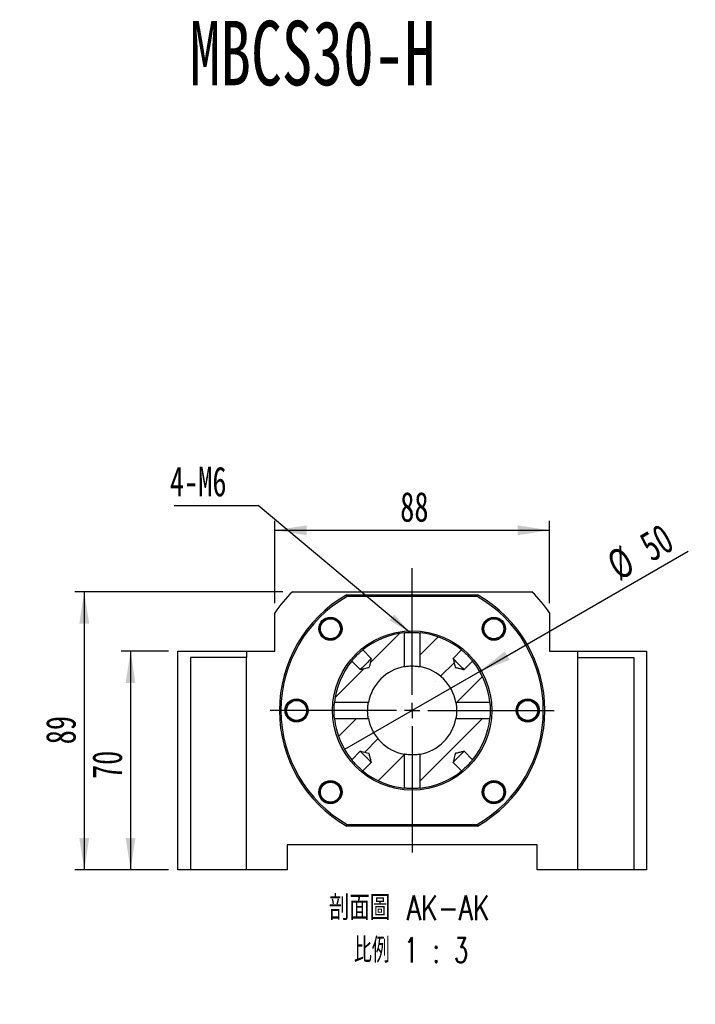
# Paper-space layout 'MBCS30-H' of a CAD drawing. Header units: millimetres. Extents: x 22 to 286, y 4 to 207.
# Tile 3 of 5: x 107 to 179, y 94 to 200. Entities that reach past the tile are written whole.
import ezdxf

# ---------------------------------------------------------------- set-up
doc = ezdxf.new("R2010")
doc.units = ezdxf.units.MM
doc.layers.add('圖層0', color=7, linetype='Continuous')
doc.styles.add('SLDTEXTSTYLE0', font='TXT', dxfattribs={"width": 0.7})
doc.styles.add('SLDTEXTSTYLE1', font='TXT', dxfattribs={"width": 0.7, "bigfont": 'bigfont'})
doc.styles.add('SLDTEXTSTYLE4', font='TXT', dxfattribs={"width": 0.633333})
doc.styles.add('SLDTEXTSTYLE5', font='TXT', dxfattribs={"width": 0.75, "bigfont": 'bigfont'})
doc.styles.add('SLDTEXTSTYLE6', font='TXT', dxfattribs={"width": 0.65625, "bigfont": 'bigfont'})
doc.dimstyles.new('SLDDIMSTYLE2', dxfattribs={"dimtxt": 0.18, "dimasz": 2.5, "dimexe": 0, "dimexo": 0.0625, "dimgap": 0, "dimtad": 0, "dimtih": 1, "dimtoh": 1, "dimdec": 0, "dimrnd": 1e-09, "dimzin": 0, "dimdsep": 46, "dimtxsty": 'Standard', "dimsah": 1, "dimcen": 0.09, "dimadec": 0, "dimazin": 0, "dimtfac": 2.5, "dimtdec": 0, "dimtofl": 0, "dimtmove": 0, "dimatfit": 3, "dimfxl": 0, "dimfrac": 2, "dimtolj": 1, "dimtzin": 0, "dimarcsym": 0})
doc.dimstyles.new('SLDDIMSTYLE3', dxfattribs={"dimtxt": 3.389974, "dimasz": 2.5, "dimexe": 0, "dimexo": 0.0625, "dimgap": 0.847493, "dimtad": 1, "dimlfac": 3, "dimrnd": 1e-09, "dimzin": 12, "dimdsep": 46, "dimtxsty": 'SLDTEXTSTYLE0', "dimsah": 1, "dimcen": 0.09, "dimadec": 0, "dimazin": 3, "dimtfac": 1, "dimtofl": 0, "dimtmove": 0, "dimatfit": 3, "dimfxl": 0, "dimfrac": 2, "dimtolj": 1, "dimtzin": 12, "dimarcsym": 0})
doc.dimstyles.new('SLDDIMSTYLE4', dxfattribs={"dimtxt": 3.389974, "dimasz": 2.5, "dimexe": 0, "dimexo": 0.0625, "dimgap": 0.847493, "dimtad": 1, "dimlfac": 3, "dimrnd": 1e-09, "dimzin": 12, "dimdsep": 46, "dimtxsty": 'SLDTEXTSTYLE0', "dimblk1": 'NONE', "dimsah": 1, "dimcen": 0, "dimadec": 0, "dimazin": 3, "dimtfac": 1, "dimtmove": 0, "dimatfit": 3, "dimldrblk": 'NONE', "dimfxl": 0, "dimfrac": 2, "dimtolj": 1, "dimtzin": 12, "dimarcsym": 0})

# ---------------------------------------------------------------- blocks, each defined once
blk = doc.blocks.new('SW_SYMBOL_HOLE_DIAM')
at = {"layer": '圖層0', "color": 0}
blk.add_line((300, 0), (700, 1000), dxfattribs=at)
blk.add_circle((500, 500), 350, dxfattribs=at)
blk = doc.blocks.new('SW_SYMBOL_HOLE_SPOT')
at = {"layer": '圖層0', "color": 0}
for p, q in [((0, 875), (0, 75)), ((1600, 75), (1600, 875)), ((0, 75), (1600, 75))]:
    blk.add_line(p, q, dxfattribs=at)
blk = doc.blocks.new('SW_NOTE_16')
at = {"layer": '圖層0', "color": 0}
blk.add_line((21.85, 0), (0, 0), dxfattribs=at)
at = {"layer": '圖層0', "color": 0, "xscale": 0.003964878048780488, "yscale": 0.003964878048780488, "zscale": 0.003964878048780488}
for name, p in [('SW_SYMBOL_HOLE_DIAM', (5.93, 5.7)), ('SW_SYMBOL_HOLE_DIAM', (7.61, 0.46)), ('SW_SYMBOL_HOLE_SPOT', (0.41, 0.46))]:
    blk.add_blockref(name, p, dxfattribs=at)
at = {"layer": '圖層0', "color": 0, "char_height": 3.175, "attachment_point": 1}
for s, insert, style in [('14\\M+18AD1\\M+190FA', (9.95, 9.4), 'SLDTEXTSTYLE1'), ('6 -', (0.41, 9.4), 'SLDTEXTSTYLE4'), ('20', (11.63, 4.16), 'SLDTEXTSTYLE0')]:
    blk.add_mtext(s, dxfattribs=dict(at, insert=insert, style=style))
blk = doc.blocks.new('_D_68')
at = {"layer": '圖層0', "color": 7}
for p, q in [((122.87, 132.14), (117.81, 132.14)), ((118.81, 132.14), (118.81, 108.81)), ((122.87, 108.81), (117.81, 108.81))]:
    blk.add_line(p, q, dxfattribs=at)
for points in [[(118.81, 132.14), (118.29, 128.75), (119.33, 128.75)], [(118.81, 108.81), (119.33, 112.2), (118.29, 112.2)]]:
    blk.add_solid(points, dxfattribs=at)
at = {"layer": '圖層0', "color": 7, "insert": (114.72, 118.49), "char_height": 3.175, "attachment_point": 1, "rotation": 90, "style": 'SLDTEXTSTYLE0'}
blk.add_mtext('70', dxfattribs=at)
blk = doc.blocks.new('_D_69')
at = {"layer": '圖層0', "color": 7}
for q in [(178.33, 142.82), (141.65, 121.64)]:
    blk.add_line((156.08, 129.98), q, dxfattribs=at)
blk.add_solid([(156.08, 129.98), (159.28, 131.22), (158.76, 132.12)], dxfattribs=at)
at = {"layer": '圖層0', "color": 7, "char_height": 3.175, "attachment_point": 1, "rotation": 30, "style": 'SLDTEXTSTYLE0'}
for s, insert in [('50', (172.84, 144.37)), ('%%c', (169.36, 142.36))]:
    blk.add_mtext(s, dxfattribs=dict(at, insert=insert))
blk = doc.blocks.new('_NONE')
blk = doc.blocks.new('_D_70')
at = {"layer": '圖層0', "color": 7}
for p, q in [((135.08, 138.48), (112.87, 138.48)), ((113.87, 138.48), (113.87, 108.81)), ((122.87, 108.81), (112.87, 108.81))]:
    blk.add_line(p, q, dxfattribs=at)
for points in [[(113.87, 138.48), (113.34, 135.09), (114.39, 135.09)], [(113.87, 108.81), (114.39, 112.2), (113.34, 112.2)]]:
    blk.add_solid(points, dxfattribs=at)
at = {"layer": '圖層0', "color": 7, "insert": (109.77, 122.2), "char_height": 3.175, "attachment_point": 1, "rotation": 90, "style": 'SLDTEXTSTYLE0'}
blk.add_mtext('89', dxfattribs=at)
blk = doc.blocks.new('_D_71')
at = {"layer": '圖層0', "color": 7}
for p, q in [((134.2, 137.25), (134.2, 146.04)), ((134.2, 145.04), (163.53, 145.04)), ((163.53, 137.25), (163.53, 146.04))]:
    blk.add_line(p, q, dxfattribs=at)
for points in [[(134.2, 145.04), (137.59, 144.52), (137.59, 145.56)], [(163.53, 145.04), (160.14, 145.56), (160.14, 144.52)]]:
    blk.add_solid(points, dxfattribs=at)
at = {"layer": '圖層0', "color": 7, "insert": (147.59, 149.13), "char_height": 3.175, "attachment_point": 1, "style": 'SLDTEXTSTYLE0'}
blk.add_mtext('88', dxfattribs=at)
blk = doc.blocks.new('SW_NOTE_17')
at = {"layer": '圖層0', "color": 0, "char_height": 2.6458, "attachment_point": 2}
for s, insert, style in [('\\M+19655\\M+196CA\\M+19AA4 AK-AK', (10.75, 3.41), 'SLDTEXTSTYLE5'), ('\\M+194E4\\M+197E1 1 : 3', (10.94, -1.12), 'SLDTEXTSTYLE6')]:
    blk.add_mtext(s, dxfattribs=dict(at, insert=insert, style=style))
blk = doc.blocks.new('SW_NOTE_18')
at = {"layer": '圖層0', "color": 0}
blk.add_line((-8.96, 0), (0, 0), dxfattribs=at)
at = {"layer": '圖層0', "color": 0, "insert": (-9.41, 4.15), "char_height": 3.175, "attachment_point": 1, "style": 'SLDTEXTSTYLE0'}
blk.add_mtext('4-M6', dxfattribs=at)
blk = doc.blocks.new('SW_CENTERMARKSYMBOL_31')
at = {"layer": '圖層0', "color": 0}
for p, q in [((0, 1.67), (0, 15.17)), ((-1.67, 0), (-15.17, 0)), ((0, 0), (-0.83, 0)), ((0, 0), (0, 0.83)), ((0, 0), (0, -0.83)), ((0, 0), (0.83, 0)), ((1.67, 0), (15.17, 0)), ((0, -1.67), (0, -15.17))]:
    blk.add_line(p, q, dxfattribs=at)

psp = doc.layouts.new('MBCS30-H')

# ---------------------------------------------------------------- hatches: boundary and pattern name
at = {"linetype": 'Continuous', "lineweight": 18}
h = psp.add_hatch(dxfattribs=at)
h.set_pattern_fill('ANSI31', style=0)
edge = h.paths.add_edge_path(flags=0)
edge.add_spline(control_points=[(144.5057, 131.3497), (144.4281, 131.0388), (144.442, 130.6871), (144.2675, 130.4183), (144.2658, 130.4157), (144.2636, 130.4132), (144.2611, 130.4112), (144.2575, 130.4084), (144.2531, 130.4063), (144.2488, 130.4046), (144.2287, 130.3966), (144.2074, 130.3919), (144.1864, 130.3865), (144.103, 130.3647), (144.0193, 130.3441), (143.9357, 130.3232), (143.7329, 130.2725), (143.5302, 130.222), (143.3274, 130.1714)], knot_values=[0.00160115, 0.00160115, 0.00160115, 0.00160115, 0.00448512, 0.00448512, 0.00448512, 0.00451263, 0.00451263, 0.00451263, 0.00455287, 0.00455287, 0.00455287, 0.0047395, 0.0047395, 0.0047395, 0.00548227, 0.00548227, 0.00548227, 0.00728301, 0.00728301, 0.00728301, 0.00728301], weights=[1, 1, 1, 1, 1, 1, 1, 1, 1, 1, 1, 1, 1, 1, 1, 1, 1, 1, 1], degree=3, periodic=0)
edge.add_line((143.3274, 130.1714), (142.4141, 131.0847))
edge.add_arc((148.8663, 125.8108), 8.3333, 140.738055, 174.146742)
edge.add_line((140.5764, 126.6606), (144.1929, 126.6606))
edge.add_arc((148.8663, 125.8108), 4.75, 100.306513, 169.693487, ccw=False)
edge.add_line((148.0164, 130.4842), (148.0164, 134.1007))
edge.add_arc((148.8663, 125.8108), 8.3333, 95.853258, 129.261945)
edge.add_line((143.5924, 132.263), (144.5057, 131.3497))
h = psp.add_hatch(dxfattribs=at)
h.set_pattern_fill('ANSI31', style=0)
edge = h.paths.add_edge_path(flags=0)
edge.add_spline(control_points=[(154.4052, 130.1714), (154.3474, 130.1858), (154.2897, 130.2002), (154.232, 130.2146), (154.108, 130.2455), (153.9839, 130.2765), (153.8599, 130.3075), (153.7958, 130.3235), (153.7316, 130.3395), (153.6675, 130.3556), (153.6344, 130.364), (153.6012, 130.3723), (153.5681, 130.3808), (153.5509, 130.3852), (153.5336, 130.3896), (153.5165, 130.3944), (153.5075, 130.3969), (153.4985, 130.3994), (153.4896, 130.4024), (153.4848, 130.4041), (153.4799, 130.406), (153.4754, 130.4085), (153.4724, 130.4103), (153.4696, 130.4125), (153.4673, 130.4152), (153.4644, 130.4186), (153.4624, 130.4227), (153.4607, 130.4268), (153.4531, 130.4449), (153.4489, 130.4643), (153.4439, 130.4832), (153.424, 130.5587), (153.4055, 130.6345), (153.3865, 130.7102), (153.3332, 130.9233), (153.2801, 131.1365), (153.2269, 131.3497)], knot_values=[0.00166281, 0.00166281, 0.00166281, 0.00166281, 0.00219817, 0.00219817, 0.00219817, 0.00334877, 0.00334877, 0.00334877, 0.00394363, 0.00394363, 0.00394363, 0.00425148, 0.00425148, 0.00425148, 0.0044114, 0.0044114, 0.0044114, 0.00449565, 0.00449565, 0.00449565, 0.00454207, 0.00454207, 0.00454207, 0.00457389, 0.00457389, 0.00457389, 0.00461429, 0.00461429, 0.00461429, 0.00479178, 0.00479178, 0.00479178, 0.00549736, 0.00549736, 0.00549736, 0.00748436, 0.00748436, 0.00748436, 0.00748436], weights=[1, 1, 1, 1, 1, 1, 1, 1, 1, 1, 1, 1, 1, 1, 1, 1, 1, 1, 1, 1, 1, 1, 1, 1, 1, 1, 1, 1, 1, 1, 1, 1, 1, 1, 1, 1, 1], degree=3, periodic=0)
edge.add_line((153.2269, 131.3497), (154.1402, 132.263))
edge.add_arc((148.8663, 125.8108), 8.3333, 50.738055, 84.146742)
edge.add_line((149.7161, 134.1007), (149.7161, 130.4842))
edge.add_arc((148.8663, 125.8108), 4.75, 10.306513, 79.693487, ccw=False)
edge.add_line((153.5396, 126.6606), (157.1562, 126.6606))
edge.add_arc((148.8663, 125.8108), 8.3333, 5.853258, 39.261945)
edge.add_line((155.3184, 131.0847), (154.4052, 130.1714))
h = psp.add_hatch(dxfattribs=at)
h.set_pattern_fill('ANSI31', style=0)
edge = h.paths.add_edge_path(flags=0)
edge.add_line((144.5057, 120.2719), (143.5924, 119.3586))
edge.add_arc((148.8663, 125.8108), 8.3333, 230.738055, 264.146742)
edge.add_line((148.0164, 117.5209), (148.0164, 121.1374))
edge.add_arc((148.8663, 125.8108), 4.75, 190.306513, 259.693487, ccw=False)
edge.add_line((144.1929, 124.961), (140.5764, 124.961))
edge.add_arc((148.8663, 125.8108), 8.3333, 185.853258, 219.261945)
edge.add_line((142.4141, 120.5369), (143.3274, 121.4502))
edge.add_spline(control_points=[(143.3274, 121.4502), (143.5406, 121.397), (143.7538, 121.3439), (143.9669, 121.2906), (144.0426, 121.2716), (144.1184, 121.253), (144.1938, 121.2332), (144.2128, 121.2282), (144.2321, 121.224), (144.2502, 121.2164), (144.2544, 121.2147), (144.2584, 121.2126), (144.2619, 121.2098), (144.2645, 121.2075), (144.2668, 121.2047), (144.2685, 121.2016), (144.2711, 121.1972), (144.273, 121.1923), (144.2746, 121.1875), (144.2777, 121.1786), (144.2802, 121.1696), (144.2827, 121.1606), (144.2874, 121.1434), (144.2919, 121.1262), (144.2963, 121.109), (144.3048, 121.0759), (144.3131, 121.0427), (144.3215, 121.0095), (144.3376, 120.9454), (144.3536, 120.8813), (144.3696, 120.8172), (144.4006, 120.6932), (144.4315, 120.5691), (144.4625, 120.4451), (144.4769, 120.3874), (144.4913, 120.3296), (144.5057, 120.2719)], knot_values=[0.00983119, 0.00983119, 0.00983119, 0.00983119, 0.01180865, 0.01180865, 0.01180865, 0.01251084, 0.01251084, 0.01251084, 0.01268747, 0.01268747, 0.01268747, 0.01272768, 0.01272768, 0.01272768, 0.01275935, 0.01275935, 0.01275935, 0.01280554, 0.01280554, 0.01280554, 0.01288939, 0.01288939, 0.01288939, 0.01304854, 0.01304854, 0.01304854, 0.01335491, 0.01335491, 0.01335491, 0.01394692, 0.01394692, 0.01394692, 0.01509198, 0.01509198, 0.01509198, 0.01562478, 0.01562478, 0.01562478, 0.01562478], weights=[1, 1, 1, 1, 1, 1, 1, 1, 1, 1, 1, 1, 1, 1, 1, 1, 1, 1, 1, 1, 1, 1, 1, 1, 1, 1, 1, 1, 1, 1, 1, 1, 1, 1, 1, 1, 1], degree=3, periodic=0)
h = psp.add_hatch(dxfattribs=at)
h.set_pattern_fill('ANSI31', style=0)
edge = h.paths.add_edge_path(flags=0)
edge.add_line((154.1402, 119.3586), (153.2269, 120.2719))
edge.add_spline(control_points=[(153.2269, 120.2719), (153.2801, 120.4851), (153.3332, 120.6983), (153.3865, 120.9114), (153.4055, 120.9871), (153.424, 121.0629), (153.4439, 121.1384), (153.4489, 121.1573), (153.4531, 121.1767), (153.4607, 121.1948), (153.4624, 121.1989), (153.4644, 121.203), (153.4673, 121.2064), (153.4696, 121.2091), (153.4724, 121.2113), (153.4754, 121.2131), (153.4799, 121.2156), (153.4848, 121.2175), (153.4896, 121.2192), (153.4985, 121.2222), (153.5075, 121.2248), (153.5165, 121.2272), (153.5336, 121.232), (153.5509, 121.2364), (153.5681, 121.2408), (153.6012, 121.2493), (153.6344, 121.2576), (153.6675, 121.266), (153.7316, 121.2821), (153.7958, 121.2981), (153.8599, 121.3141), (153.9839, 121.3451), (154.108, 121.3761), (154.232, 121.407), (154.2897, 121.4214), (154.3474, 121.4358), (154.4052, 121.4502)], knot_values=[0.00983119, 0.00983119, 0.00983119, 0.00983119, 0.01180865, 0.01180865, 0.01180865, 0.01251084, 0.01251084, 0.01251084, 0.01268747, 0.01268747, 0.01268747, 0.01272768, 0.01272768, 0.01272768, 0.01275935, 0.01275935, 0.01275935, 0.01280554, 0.01280554, 0.01280554, 0.01288939, 0.01288939, 0.01288939, 0.01304854, 0.01304854, 0.01304854, 0.01335491, 0.01335491, 0.01335491, 0.01394692, 0.01394692, 0.01394692, 0.01509198, 0.01509198, 0.01509198, 0.01562478, 0.01562478, 0.01562478, 0.01562478], weights=[1, 1, 1, 1, 1, 1, 1, 1, 1, 1, 1, 1, 1, 1, 1, 1, 1, 1, 1, 1, 1, 1, 1, 1, 1, 1, 1, 1, 1, 1, 1, 1, 1, 1, 1, 1, 1], degree=3, periodic=0)
edge.add_line((154.4052, 121.4502), (155.3184, 120.5369))
edge.add_arc((148.8663, 125.8108), 8.3333, 320.738055, 354.146742)
edge.add_line((157.1562, 124.961), (153.5396, 124.961))
edge.add_arc((148.8663, 125.8108), 4.75, 280.306513, 349.693487, ccw=False)
edge.add_line((149.7161, 121.1374), (149.7161, 117.5209))
edge.add_arc((148.8663, 125.8108), 8.3333, 275.853258, 309.261945)

# ---------------------------------------------------------------- linework, layer by layer
at = {"color": 7, "linetype": 'Continuous', "lineweight": 25}
for p, q in [((136.0774, 138.4775), (161.6552, 138.4775)), ((141.8961, 138.1441), (141.9401, 137.9775)), ((141.8961, 138.1441), (155.8365, 138.1441)), ((155.7925, 137.9775), (141.9401, 137.9775)), ((155.7925, 137.9775), (155.8365, 138.1441)), ((134.1996, 132.1441), (134.1996, 136.2458)), ((163.5329, 136.2458), (163.5329, 132.1441)), ((140.8487, 135.3876), (141.0833, 135.1842)), ((148.0164, 134.1007), (148.0164, 130.4842)), ((149.7161, 130.4842), (149.7161, 134.1007)), ((157.0737, 133.5502), (156.8025, 133.7014)), ((123.8663, 108.8108), (123.8663, 132.1441)), ((123.8663, 132.1441), (131.1996, 132.1441)), ((125.1996, 131.4775), (125.1996, 108.8108)), ((131.1996, 131.4775), (125.1996, 131.4775)), ((131.1996, 132.1441), (131.1996, 131.4775)), ((131.1996, 132.1441), (134.1996, 132.1441)), ((131.1996, 108.8108), (131.1996, 131.4775)), ((144.5057, 131.3497), (143.5924, 132.263)), ((154.1402, 132.263), (153.2269, 131.3497)), ((163.5329, 132.1441), (166.5329, 132.1441)), ((166.5329, 132.1441), (173.8663, 132.1441)), ((166.5329, 131.4775), (166.5329, 132.1441)), ((166.5329, 108.8108), (166.5329, 131.4775)), ((166.5329, 131.4775), (172.5329, 131.4775)), ((172.5329, 131.4775), (172.5329, 108.8108)), ((173.8663, 132.1441), (173.8663, 108.8108)), ((142.4141, 131.0847), (143.3274, 130.1714)), ((154.4052, 130.1714), (155.3184, 131.0847)), ((137.0465, 126.7924), (137.3177, 126.6412)), ((144.1929, 126.6606), (140.5764, 126.6606)), ((157.1562, 126.6606), (153.5396, 126.6606)), ((140.5764, 124.961), (144.1929, 124.961)), ((153.5396, 124.961), (157.1562, 124.961)), ((160.686, 124.8292), (160.4148, 124.9804)), ((143.3274, 121.4502), (142.4141, 120.5369)), ((148.0164, 121.1374), (148.0164, 117.5209)), ((149.7161, 117.5209), (149.7161, 121.1374)), ((155.3184, 120.5369), (154.4052, 121.4502)), ((143.5924, 119.3586), (144.5057, 120.2719)), ((153.2269, 120.2719), (154.1402, 119.3586)), ((140.6589, 118.0714), (140.9301, 117.9203)), ((156.8838, 116.234), (156.6492, 116.4374)), ((141.8961, 113.4775), (141.9401, 113.6441)), ((141.9401, 113.6441), (155.7925, 113.6441)), ((155.7925, 113.6441), (155.8365, 113.4775)), ((155.8365, 113.4775), (141.8961, 113.4775)), ((162.1996, 111.4775), (135.5329, 111.4775)), ((135.5329, 111.4775), (135.5329, 108.8108)), ((162.1996, 108.8108), (162.1996, 111.4775)), ((125.1996, 108.8108), (123.8663, 108.8108)), ((131.1996, 108.8108), (125.1996, 108.8108)), ((135.5329, 108.8108), (131.1996, 108.8108)), ((166.5329, 108.8108), (162.1996, 108.8108)), ((172.5329, 108.8108), (166.5329, 108.8108)), ((173.8663, 108.8108), (172.5329, 108.8108))]:
    psp.add_line(p, q, dxfattribs=at)
at = {"color": 7, "linetype": 'Continuous', "lineweight": 25, "flags": 128}
for points in [[(144.5057, 131.3497), (144.4862, 131.3303), (144.4345, 131.2785), (144.3534, 131.1975), (144.2476, 131.0916), (144.123, 130.967), (143.9867, 130.8307), (143.8464, 130.6904), (143.7101, 130.5541), (143.5855, 130.4295), (143.4796, 130.3237), (143.3985, 130.2426), (143.3468, 130.1908), (143.3274, 130.1714)], [(154.4052, 130.1714), (154.3857, 130.1908), (154.334, 130.2426), (154.2529, 130.3237), (154.1471, 130.4295), (154.0225, 130.5541), (153.8862, 130.6904), (153.7459, 130.8307), (153.6096, 130.967), (153.485, 131.0916), (153.3791, 131.1975), (153.298, 131.2785), (153.2463, 131.3303), (153.2269, 131.3497)], [(143.3274, 121.4502), (143.3468, 121.4308), (143.3985, 121.379), (143.4796, 121.298), (143.5855, 121.1921), (143.7101, 121.0675), (143.8464, 120.9312), (143.9867, 120.7909), (144.123, 120.6546), (144.2476, 120.53), (144.3534, 120.4242), (144.4345, 120.3431), (144.4862, 120.2914), (144.5057, 120.2719)], [(153.2269, 120.2719), (153.2463, 120.2914), (153.298, 120.3431), (153.3791, 120.4242), (153.485, 120.53), (153.6096, 120.6546), (153.7459, 120.7909), (153.8862, 120.9312), (154.0225, 121.0675), (154.1471, 121.1921), (154.2529, 121.298), (154.334, 121.379), (154.3857, 121.4308), (154.4052, 121.4502)]]:
    psp.add_lwpolyline(points, dxfattribs=at)
at = {"color": 7, "linetype": 'Continuous', "lineweight": 25}
for centre, radius in [((140.1453, 134.5318), 1.2333), ((140.1453, 134.5318), 1.1333), ((140.1453, 134.5318), 1.0667), ((157.5873, 134.5318), 1.2333), ((157.5873, 134.5318), 1.1333), ((157.5873, 134.5318), 1.0667), ((148.8663, 125.8108), 8.5), ((136.5329, 125.8108), 1.2333), ((136.5329, 125.8108), 1.1333), ((136.5329, 125.8108), 1.0667), ((161.1996, 125.8108), 1.2333), ((161.1996, 125.8108), 1.1333), ((161.1996, 125.8108), 1.0667), ((140.1453, 117.0898), 1.2333), ((140.1453, 117.0898), 1.1333), ((140.1453, 117.0898), 1.0667), ((157.5873, 117.0898), 1.2333), ((157.5873, 117.0898), 1.1333), ((157.5873, 117.0898), 1.0667)]:
    psp.add_circle(centre, radius, dxfattribs=at)
for radius, start, end in [(18, 135.275087, 144.569055), (14.1667, 119.472932, 240.527068), (14, 119.651845, 240.348155), (14, 299.651845, 60.348155), (14.1667, 299.472932, 60.527068), (18, 35.430945, 44.724913), (8.3333, 95.853258, 129.261945), (8.3333, 50.738055, 84.146742), (8.3333, 140.738055, 174.146742), (4.75, 100.306513, 169.693487), (4.75, 10.306513, 79.693487), (8.3333, 5.853258, 39.261945), (8.3333, 185.853258, 219.261945), (4.75, 190.306513, 259.693487), (4.75, 280.306513, 349.693487), (8.3333, 320.738055, 354.146742), (8.3333, 230.738055, 264.146742), (8.3333, 275.853258, 309.261945)]:
    psp.add_arc((148.8663, 125.8108), radius, start, end, dxfattribs=at)
for points, knots in [([(157.492, 135.6666), (157.4644, 135.6668), (157.3065, 135.6678), (157.0385, 135.5392), (156.7612, 135.319), (156.6518, 135.1265), (156.6057, 135.0454)], [0, 0, 0, 0, 0.07323241, 0.41734331, 0.7542525, 1, 1, 1, 1]), ([(141.0011, 133.8284), (141.0425, 133.8848), (141.1204, 133.9907), (141.1969, 134.1688), (141.243, 134.3476), (141.2582, 134.5318), (141.2429, 134.7161), (141.1815, 134.9555), (141.0547, 135.1953), (140.9063, 135.3339), (140.8487, 135.3876)], [0, 0, 0, 0, 0.12050848, 0.22645428, 0.33240026, 0.43834608, 0.54429232, 0.65023824, 0.86443843, 1, 1, 1, 1]), ([(156.6057, 135.0454), (156.5767, 134.9817), (156.5221, 134.8621), (156.4836, 134.6721), (156.4751, 134.4877), (156.4979, 134.3042), (156.5505, 134.1269), (156.6596, 133.9051), (156.8327, 133.6963), (157.0064, 133.591), (157.0737, 133.5502)], [0, 0, 0, 0, 0.12050828, 0.22645443, 0.33240025, 0.43834616, 0.54429228, 0.65023819, 0.86443875, 1, 1, 1, 1]), ([(140.0065, 133.4015), (140.0335, 133.3956), (140.1878, 133.3624), (140.4765, 133.4334), (140.7929, 133.5923), (140.9393, 133.7583), (141.0011, 133.8284)], [0, 0, 0, 0, 0.073232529, 0.417343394, 0.754252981, 1, 1, 1, 1]), ([(148.0164, 134.1007), (148.0177, 134.1008), (148.0236, 134.1014), (148.0867, 134.1079), (148.2538, 134.1224), (148.4909, 134.1371), (148.7705, 134.1453), (149.0602, 134.1435), (149.3281, 134.1325), (149.5429, 134.1173), (149.6855, 134.1039), (149.7061, 134.1017), (149.7161, 134.1007)], [0, 0, 0, 0, 0.03048108, 0.13858232, 0.24688915, 0.35569132, 0.46450771, 0.57283739, 0.68093902, 0.78942042, 0.89830303, 1, 1, 1, 1]), ([(142.4141, 131.0847), (142.4171, 131.0883), (142.4248, 131.0978), (142.4879, 131.1744), (142.6109, 131.3181), (142.7787, 131.5038), (142.974, 131.706), (143.1757, 131.9006), (143.3604, 132.0675), (143.5039, 132.1902), (143.5796, 132.2525), (143.5889, 132.2601), (143.5924, 132.263)], [0, 0, 0, 0, 0.066743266, 0.174869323, 0.283363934, 0.392247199, 0.500930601, 0.609141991, 0.717341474, 0.826005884, 0.934894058, 1, 1, 1, 1]), ([(154.1402, 132.263), (154.1438, 132.26), (154.1533, 132.2522), (154.2299, 132.1892), (154.3736, 132.0662), (154.5593, 131.8984), (154.7614, 131.7031), (154.9561, 131.5014), (155.123, 131.3167), (155.2457, 131.1732), (155.308, 131.0975), (155.3156, 131.0882), (155.3184, 131.0847)], [0, 0, 0, 0, 0.066743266, 0.174869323, 0.283363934, 0.392247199, 0.500930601, 0.609141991, 0.717341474, 0.826005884, 0.934894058, 1, 1, 1, 1]), ([(143.3274, 130.1714), (143.5301, 130.2214), (143.8165, 130.2919), (144.124, 130.3718), (144.2329, 130.3975), (144.2606, 130.4096), (144.3322, 130.4993), (144.3987, 130.7132), (144.4464, 131.0297), (144.4859, 131.243), (144.5057, 131.3497)], [0, 0, 0, 0, 0.32311123, 0.45638849, 0.48986388, 0.49706893, 0.50199747, 0.6650203, 0.83248812, 1, 1, 1, 1]), ([(148.0164, 130.4842), (148.0176, 130.4844), (148.0232, 130.4854), (148.0839, 130.4964), (148.2473, 130.5218), (148.4818, 130.5477), (148.7605, 130.5626), (149.0494, 130.5601), (149.3167, 130.5415), (149.5333, 130.515), (149.6829, 130.4903), (149.7051, 130.4862), (149.7161, 130.4842)], [0, 0, 0, 0, 0.02879806, 0.1356551, 0.24311154, 0.35210308, 0.46119432, 0.56881184, 0.67568524, 0.783642, 0.89288698, 1, 1, 1, 1]), ([(153.2269, 131.3497), (153.2792, 131.1363), (153.3501, 130.8472), (153.4309, 130.5401), (153.4538, 130.4407), (153.466, 130.4154), (153.4766, 130.4071), (153.4936, 130.4008), (153.5246, 130.392), (153.584, 130.3767), (153.6985, 130.3478), (153.9198, 130.2925), (154.1657, 130.2311), (154.3474, 130.1858), (154.4052, 130.1714)], [0, 0, 0, 0, 0.34052858, 0.46144884, 0.49185117, 0.49875885, 0.5041949, 0.51217249, 0.52667864, 0.55421655, 0.60723038, 0.70966877, 0.90780771, 1, 1, 1, 1]), ([(137.5145, 125.2972), (137.5435, 125.3609), (137.5981, 125.4805), (137.6366, 125.6705), (137.6451, 125.8549), (137.6223, 126.0384), (137.5697, 126.2157), (137.4606, 126.4375), (137.2875, 126.6463), (137.1138, 126.7516), (137.0465, 126.7924)], [0, 0, 0, 0, 0.12050858, 0.22645449, 0.33240041, 0.43834638, 0.5442922, 0.65023826, 0.86443839, 1, 1, 1, 1]), ([(140.5764, 124.961), (140.5753, 124.9711), (140.5731, 124.992), (140.5597, 125.1356), (140.5444, 125.3507), (140.5347, 125.5898), (140.5318, 125.8429), (140.5363, 126.0967), (140.5494, 126.3508), (140.5647, 126.5433), (140.5746, 126.6437), (140.5759, 126.656), (140.5764, 126.6606)], [0, 0, 0, 0, 0.10282744, 0.21097116, 0.31960327, 0.42846636, 0.50002208, 0.60831232, 0.71658964, 0.82521628, 0.93408124, 1, 1, 1, 1]), ([(144.1929, 124.961), (144.1912, 124.9701), (144.1877, 124.9892), (144.1651, 125.1238), (144.1383, 125.3333), (144.1199, 125.5761), (144.1142, 125.8358), (144.1221, 126.095), (144.1449, 126.3479), (144.1718, 126.5409), (144.1897, 126.6432), (144.192, 126.6558), (144.1929, 126.6606)], [0, 0, 0, 0, 0.09644261, 0.20342004, 0.3118694, 0.42114141, 0.5000371, 0.60753146, 0.7149857, 0.82349048, 0.93275705, 1, 1, 1, 1]), ([(153.5396, 126.6606), (153.5398, 126.6595), (153.5409, 126.6539), (153.5519, 126.5932), (153.5772, 126.4297), (153.6031, 126.1953), (153.618, 125.9166), (153.6156, 125.6277), (153.597, 125.3604), (153.5705, 125.1438), (153.5458, 124.9942), (153.5417, 124.972), (153.5396, 124.961)], [0, 0, 0, 0, 0.02879806, 0.1356551, 0.24311154, 0.35210308, 0.46119432, 0.56881184, 0.67568524, 0.783642, 0.89288698, 1, 1, 1, 1]), ([(157.1562, 126.6606), (157.1563, 126.6594), (157.1569, 126.6535), (157.1634, 126.5904), (157.1779, 126.4233), (157.1925, 126.1862), (157.2007, 125.9066), (157.199, 125.6169), (157.188, 125.349), (157.1728, 125.1342), (157.1594, 124.9916), (157.1572, 124.9709), (157.1562, 124.961)], [0, 0, 0, 0, 0.03048108, 0.13858232, 0.24688915, 0.35569132, 0.46450771, 0.57283739, 0.68093902, 0.78942042, 0.89830303, 1, 1, 1, 1]), ([(160.218, 126.3244), (160.189, 126.2607), (160.1345, 126.1411), (160.0959, 125.9511), (160.0875, 125.7667), (160.1102, 125.5832), (160.1629, 125.4059), (160.2719, 125.1842), (160.4451, 124.9753), (160.6187, 124.87), (160.686, 124.8292)], [0, 0, 0, 0, 0.12050858, 0.22645449, 0.33240041, 0.43834638, 0.5442922, 0.65023826, 0.86443839, 1, 1, 1, 1]), ([(161.1044, 126.9456), (161.0767, 126.9458), (160.9189, 126.9468), (160.6508, 126.8182), (160.3736, 126.598), (160.2642, 126.4056), (160.218, 126.3244)], [0, 0, 0, 0, 0.07323244, 0.41734363, 0.7542526, 1, 1, 1, 1]), ([(136.6282, 124.676), (136.6559, 124.6758), (136.8137, 124.6748), (137.0817, 124.8034), (137.359, 125.0236), (137.4684, 125.2161), (137.5145, 125.2972)], [0, 0, 0, 0, 0.07323244, 0.41734363, 0.7542526, 1, 1, 1, 1]), ([(144.5057, 120.2719), (144.4913, 120.3296), (144.4459, 120.5114), (144.3846, 120.7573), (144.3293, 120.9786), (144.3004, 121.0931), (144.2851, 121.1525), (144.2762, 121.1835), (144.27, 121.2005), (144.2617, 121.2111), (144.2364, 121.2233), (144.1369, 121.2462), (143.8299, 121.3269), (143.5408, 121.3979), (143.3274, 121.4502)], [0, 0, 0, 0, 0.09219229, 0.29033123, 0.39276962, 0.44578345, 0.47332136, 0.48782751, 0.4958051, 0.50124115, 0.50814883, 0.53855116, 0.65947142, 1, 1, 1, 1]), ([(149.7161, 121.1374), (149.7149, 121.1372), (149.7093, 121.1362), (149.6487, 121.1252), (149.4852, 121.0999), (149.2507, 121.074), (148.9721, 121.059), (148.6832, 121.0615), (148.4158, 121.0801), (148.1992, 121.1066), (148.0497, 121.1313), (148.0274, 121.1354), (148.0164, 121.1374)], [0, 0, 0, 0, 0.02879806, 0.1356551, 0.24311154, 0.35210308, 0.46119432, 0.56881184, 0.67568524, 0.783642, 0.89288698, 1, 1, 1, 1]), ([(154.4052, 121.4502), (154.3474, 121.4358), (154.1657, 121.3905), (153.9198, 121.3291), (153.6985, 121.2738), (153.584, 121.2449), (153.5246, 121.2296), (153.4936, 121.2208), (153.4766, 121.2145), (153.466, 121.2062), (153.4538, 121.1809), (153.4309, 121.0815), (153.3501, 120.7744), (153.2792, 120.4853), (153.2269, 120.2719)], [0, 0, 0, 0, 0.09219229, 0.29033123, 0.39276962, 0.44578345, 0.47332136, 0.48782751, 0.4958051, 0.50124115, 0.50814883, 0.53855116, 0.65947142, 1, 1, 1, 1]), ([(143.5924, 119.3586), (143.5888, 119.3616), (143.5792, 119.3694), (143.5027, 119.4324), (143.3589, 119.5554), (143.1733, 119.7232), (142.9711, 119.9185), (142.7765, 120.1202), (142.6096, 120.305), (142.4869, 120.4484), (142.4245, 120.5241), (142.4169, 120.5334), (142.4141, 120.5369)], [0, 0, 0, 0, 0.066743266, 0.174869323, 0.283363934, 0.392247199, 0.500930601, 0.609141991, 0.717341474, 0.826005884, 0.934894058, 1, 1, 1, 1]), ([(155.3184, 120.5369), (155.3155, 120.5333), (155.3077, 120.5238), (155.2447, 120.4472), (155.1217, 120.3035), (154.9539, 120.1178), (154.7585, 119.9156), (154.5569, 119.721), (154.3721, 119.5541), (154.2286, 119.4314), (154.1529, 119.3691), (154.1436, 119.3615), (154.1402, 119.3586)], [0, 0, 0, 0, 0.066743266, 0.174869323, 0.283363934, 0.392247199, 0.500930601, 0.609141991, 0.717341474, 0.826005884, 0.934894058, 1, 1, 1, 1]), ([(141.1269, 116.5763), (141.1559, 116.6399), (141.2104, 116.7596), (141.249, 116.9495), (141.2574, 117.1339), (141.2347, 117.3174), (141.182, 117.4947), (141.073, 117.7165), (140.8998, 117.9253), (140.7262, 118.0306), (140.6589, 118.0714)], [0, 0, 0, 0, 0.12050828, 0.22645443, 0.33240025, 0.43834616, 0.54429228, 0.65023819, 0.86443875, 1, 1, 1, 1]), ([(156.7314, 117.7932), (156.69, 117.7369), (156.6121, 117.6309), (156.5356, 117.4529), (156.4896, 117.274), (156.4744, 117.0898), (156.4896, 116.9055), (156.551, 116.6661), (156.6778, 116.4263), (156.8263, 116.2877), (156.8838, 116.234)], [0, 0, 0, 0, 0.12050848, 0.22645428, 0.33240026, 0.43834608, 0.54429232, 0.65023824, 0.86443843, 1, 1, 1, 1]), ([(157.7261, 118.2202), (157.699, 118.226), (157.5447, 118.2592), (157.256, 118.1882), (156.9396, 118.0293), (156.7932, 117.8633), (156.7314, 117.7932)], [0, 0, 0, 0, 0.073232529, 0.417343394, 0.754252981, 1, 1, 1, 1]), ([(149.7161, 117.5209), (149.7059, 117.5199), (149.6851, 117.5177), (149.5415, 117.5042), (149.3264, 117.489), (149.0872, 117.4793), (148.8342, 117.4764), (148.5803, 117.4809), (148.3263, 117.494), (148.1337, 117.5093), (148.0334, 117.5192), (148.0211, 117.5204), (148.0164, 117.5209)], [0, 0, 0, 0, 0.10282744, 0.21097116, 0.31960327, 0.42846636, 0.50002208, 0.60831232, 0.71658964, 0.82521628, 0.93408124, 1, 1, 1, 1]), ([(140.2405, 115.955), (140.2682, 115.9548), (140.426, 115.9538), (140.6941, 116.0824), (140.9713, 116.3026), (141.0807, 116.4951), (141.1269, 116.5763)], [0, 0, 0, 0, 0.07323241, 0.41734331, 0.7542525, 1, 1, 1, 1])]:
    psp.add_open_spline(points, degree=3, knots=knots, dxfattribs=at)

# ---------------------------------------------------------------- block references
at = {"layer": '圖層0', "color": 7}
for name, p in [('SW_NOTE_18', (132.4189, 147.6848)), ('SW_CENTERMARKSYMBOL_31', (148.8663, 125.8108)), ('SW_NOTE_16', (79.743, 97.9732))]:
    psp.add_blockref(name, p, dxfattribs=at)
at = {"layer": '圖層0'}
psp.add_blockref('SW_NOTE_17', (137.8077, 102.668), dxfattribs=at)

# ---------------------------------------------------------------- texts
at = {"layer": '圖層0', "color": 7, "insert": (125.1199, 199.4116), "char_height": 6.87917, "attachment_point": 1, "style": 'SLDTEXTSTYLE0'}
psp.add_mtext('MBCS30-H', dxfattribs=at)

# ---------------------------------------------------------------- dimensions: what is measured, and where the dimension line sits
at = {"layer": '圖層0', "color": 7}
dim = psp.add_linear_dim(base=(163.5329, 145.0418), p1=(134.1996, 136.2458), p2=(163.5329, 136.2458), dimstyle='SLDDIMSTYLE3', dxfattribs=at)
dim.commit()
dim.dimension.update_dxf_attribs({"geometry": '_D_71', "text_midpoint": (149.5745, 145.0418), "dimtype": 160})
dim = psp.add_diameter_dim_2p(p1=(141.6494, 121.6441), p2=(156.0832, 129.9775), dimstyle='SLDDIMSTYLE4', dxfattribs=at)
dim.commit()
dim.dimension.update_dxf_attribs({"geometry": '_D_69', "text_midpoint": (174.9552, 140.8733), "dimtype": 163})
for base, p1, picture, middle in [((113.8663, 108.8108), (136.0774, 138.4775), '_D_70', (113.8663, 124.1878)), ((118.8106, 108.8108), (123.8663, 132.1441), '_D_68', (118.8106, 120.4775))]:
    dim = psp.add_linear_dim(base=base, p1=p1, p2=(123.8663, 108.8108), angle=90, dimstyle='SLDDIMSTYLE3', dxfattribs=at)
    dim.commit()
    dim.dimension.update_dxf_attribs({"geometry": picture, "text_midpoint": middle, "dimtype": 160})

# ---------------------------------------------------------------- leaders
psp.add_leader([(148.6223, 134.1406), (132.4189, 147.6848)], dimstyle='SLDDIMSTYLE2', dxfattribs=at)

doc.saveas('drawing.dxf')
